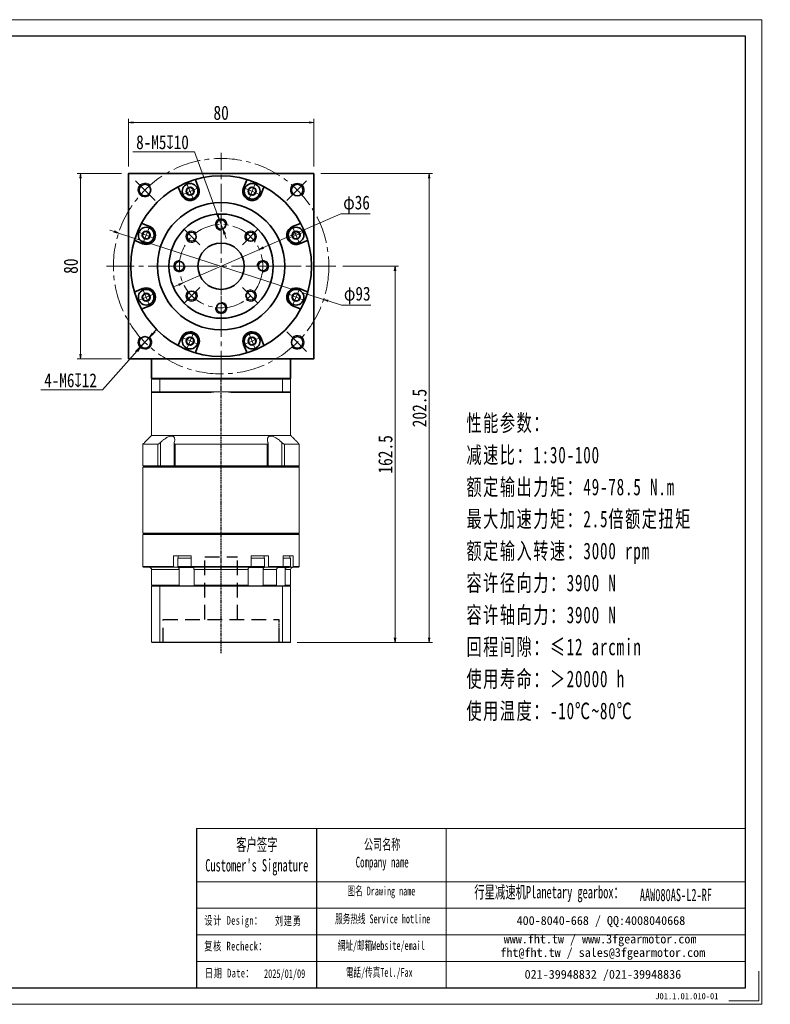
# Model space of a CAD drawing. Header units: millimetres. Extents: x -18 to 590, y -25 to 400.
# Tile 5 of 5: x 266 to 590, y -25 to 400. Entities that reach past the tile are written whole.
import ezdxf

# ---------------------------------------------------------------- set-up
doc = ezdxf.new("R2010")
doc.units = ezdxf.units.MM
doc.set_wipeout_variables(frame=1)
for name, pattern in [('DASHED', [0.75, 0.5, -0.25]), ('DASHED2', [9.525, 6.35, -3.175]), ('点画线', [18, 12, -2, 2, -2])]:
    doc.linetypes.add(name, pattern=pattern)
for name, color, linetype in [('4虚线层', 6, 'DASHED2'), ('6文字层', 3, 'Continuous'), ('7标注层', 4, 'Continuous')]:
    doc.layers.add(name, color=color, linetype=linetype)
for name, color, linetype, lineweight in [('EB0_1', 7, 'Continuous', 35), ('SLD-0', 7, 'Continuous', 18), ('中心线层', 1, '点画线', 18), ('图框_外框线', 7, 'Continuous', 18), ('尺寸线层', 3, 'Continuous', 18), ('粗实线层', 7, 'Continuous', 35)]:
    doc.layers.add(name, color=color, linetype=linetype, lineweight=lineweight)
doc.styles.add('SLDTEXTSTYLE4', font='SimSun.ttf', dxfattribs={"width": 0.611111})
doc.styles.get("Standard").update_dxf_attribs({"font": 'SimSun.ttf'})
doc.styles.add('宋体', font='SimSun.ttf', dxfattribs={"width": 0.8})
doc.styles.add('标准', font='txt', dxfattribs={"width": 0.667})
doc.styles.add('样式 1', font='SimSun.ttf')
doc.dimstyles.new('A水平标注$0', dxfattribs={"dimtxt": 3.5, "dimasz": 2, "dimexe": 1.5, "dimexo": 3, "dimgap": 1.1, "dimtad": 1, "dimtoh": 1, "dimdec": 4, "dimdsep": 46, "dimtxsty": '宋体', "dimblk": 'OPEN', "dimcen": 3, "dimclrd": 3, "dimclre": 3, "dimclrt": 6, "dimadec": 0, "dimazin": 0, "dimtm": 1e-09, "dimtfac": 1, "dimtdec": 4, "dimtix": 1, "dimtmove": 0, "dimatfit": 3, "dimldrblk": 'OPEN', "dimfxl": 0, "dimlwd": 13, "dimlwe": 13, "dimarcsym": 0})
doc.dimstyles.new('D直径标注φ25', dxfattribs={"dimtxt": 3.5, "dimasz": 2, "dimexe": 1, "dimexo": 3, "dimtad": 1, "dimtoh": 1, "dimdec": 1, "dimdsep": 46, "dimtxsty": '宋体', "dimblk": 'OPEN', "dimcen": 3, "dimclrd": 3, "dimclre": 3, "dimclrt": 130, "dimadec": 0, "dimazin": 0, "dimtm": 1e-09, "dimtfac": 1, "dimtdec": 1, "dimtmove": 0, "dimatfit": 0, "dimldrblk": 'OPEN', "dimfxl": 0, "dimlwd": 13, "dimlwe": 13, "dimarcsym": 0})
doc.dimstyles.new('螺孔(M8-7H)', dxfattribs={"dimtxt": 3.5, "dimasz": 2, "dimexe": 1.25, "dimexo": 3, "dimtad": 1, "dimtoh": 1, "dimdec": 4, "dimdsep": 46, "dimtxsty": '宋体', "dimblk": 'OPEN', "dimcen": 3, "dimclrd": 3, "dimclre": 3, "dimclrt": 2, "dimadec": 0, "dimazin": 0, "dimtm": 1e-09, "dimtfac": 1, "dimtdec": 4, "dimtmove": 0, "dimatfit": 3, "dimldrblk": 'OPEN', "dimfxl": 0, "dimlwd": 9, "dimlwe": 9, "dimarcsym": 0})

# ---------------------------------------------------------------- blocks, each defined once
blk = doc.blocks.new('_Open')
at = {"color": 0, "linetype": 'ByBlock', "lineweight": -2}
for p, q in [((-1, 0.17), (0, 0)), ((-1, -0.17), (0, 0)), ((0, 0), (-1, 0))]:
    blk.add_line(p, q, dxfattribs=at)
blk = doc.blocks.new('*D23')
at = {"layer": 'Defpoints', "color": 0, "transparency": 16777216}
for p in [(392.56, 355.52), (312.56, 333.49), (392.56, 333.49)]:
    blk.add_point(p, dxfattribs=at)
at = {"layer": '尺寸线层', "color": 3, "lineweight": 13, "transparency": 16777216}
for p, q in [((312.56, 336.49), (312.56, 357.02)), ((314.56, 355.52), (390.56, 355.52)), ((392.56, 336.49), (392.56, 357.02))]:
    blk.add_line(p, q, dxfattribs=at)
at = {"layer": '尺寸线层', "color": 3, "lineweight": 13, "transparency": 16777216, "xscale": 2, "yscale": 2, "zscale": 2, "rotation": 180}
blk.add_blockref('_Open', (312.56, 355.52), dxfattribs=at)
at = {"layer": '尺寸线层', "color": 3, "lineweight": 13, "transparency": 16777216, "xscale": 2, "yscale": 2, "zscale": 2}
blk.add_blockref('_Open', (392.56, 355.52), dxfattribs=at)
at = {"layer": '尺寸线层', "color": 6, "transparency": 16777216, "insert": (352.56, 359.67), "char_height": 6.1, "attachment_point": 5, "style": '宋体', "bg_fill": 3, "box_fill_scale": 1.1, "bg_fill_color": 256, "bg_fill_true_color": 13158600, "bg_fill_transparency": 0}
blk.add_mtext('80', dxfattribs=at)
blk = doc.blocks.new('*D24')
at = {"layer": 'Defpoints', "color": 0, "transparency": 16777216}
for p in [(291.87, 333.49), (312.56, 333.49), (312.56, 253.49)]:
    blk.add_point(p, dxfattribs=at)
at = {"layer": '尺寸线层', "color": 3, "lineweight": 13, "transparency": 16777216}
for p, q in [((309.56, 333.49), (290.37, 333.49)), ((291.87, 255.49), (291.87, 331.49)), ((309.56, 253.49), (290.37, 253.49))]:
    blk.add_line(p, q, dxfattribs=at)
at = {"layer": '尺寸线层', "color": 3, "lineweight": 13, "transparency": 16777216, "xscale": 2, "yscale": 2, "zscale": 2}
for p, rotation in [((291.87, 333.49), 90), ((291.87, 253.49), 270)]:
    blk.add_blockref('_Open', p, dxfattribs=dict(at, rotation=rotation))
at = {"layer": '尺寸线层', "color": 6, "transparency": 16777216, "insert": (287.72, 293.49), "char_height": 6.1, "attachment_point": 5, "rotation": 90, "style": '宋体', "bg_fill": 3, "box_fill_scale": 1.1, "bg_fill_color": 256, "bg_fill_true_color": 13158600, "bg_fill_transparency": 0}
blk.add_mtext('80', dxfattribs=at)
blk = doc.blocks.new('*D25')
at = {"layer": 'Defpoints', "color": 0, "transparency": 16777216}
for p in [(308.32, 307.8), (396.8, 279.17)]:
    blk.add_point(p, dxfattribs=at)
at = {"layer": '尺寸线层', "color": 3, "lineweight": 13, "transparency": 16777216}
for p, q in [((306.42, 308.42), (304.51, 309.04)), ((308.32, 307.8), (396.8, 279.17)), ((398.7, 278.55), (404.47, 276.68)), ((404.47, 276.68), (417.11, 276.68))]:
    blk.add_line(p, q, dxfattribs=at)
at = {"layer": '尺寸线层', "color": 3, "lineweight": 13, "transparency": 16777216, "xscale": 2, "yscale": 2, "zscale": 2}
for p, rotation in [((308.32, 307.8), 342.0649855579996), ((396.8, 279.17), 162.0649855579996)]:
    blk.add_blockref('_Open', p, dxfattribs=dict(at, rotation=rotation))
at = {"layer": '尺寸线层', "color": 130, "transparency": 16777216, "insert": (411.29, 280.82), "char_height": 6, "attachment_point": 5, "style": '宋体'}
blk.add_mtext('φ93', dxfattribs=at)
blk = doc.blocks.new('*X6')
at = {"layer": '中心线层', "linetype": '点画线', "lineweight": 18}
for p, q in [((-3.89, 0), (3.89, 0)), ((0, -3.89), (0, 3.89))]:
    blk.add_line(p, q, dxfattribs=at)
at = {"layer": '粗实线层'}
for p, q in [((-1.73, 0), (-0.87, 1.5)), ((-1.73, 0), (-0.87, -1.5)), ((-0.87, 1.5), (0.87, 1.5)), ((1.73, 0), (0.87, 1.5)), ((1.73, 0), (0.87, 1.5)), ((1.73, 0), (0.87, -1.5)), ((-0.87, -1.5), (0.87, -1.5))]:
    blk.add_line(p, q, dxfattribs=at)
blk.add_circle((0, 0), 1.73, dxfattribs=at)
for start, end in [(0, 180), (180, 360)]:
    blk.add_arc((0, 0), 3.39, start, end, dxfattribs=at)
blk = doc.blocks.new('*D26')
at = {"layer": 'Defpoints', "color": 0, "transparency": 16777216}
for p in [(369.05, 300.69), (336.07, 286.28)]:
    blk.add_point(p, dxfattribs=at)
at = {"layer": '尺寸线层', "color": 3, "lineweight": 13, "transparency": 16777216}
for p, q in [((370.89, 301.49), (404.15, 316.03)), ((404.15, 316.03), (416.86, 316.03)), ((336.07, 286.28), (369.05, 300.69)), ((334.23, 285.48), (332.4, 284.68))]:
    blk.add_line(p, q, dxfattribs=at)
at = {"layer": '尺寸线层', "color": 3, "lineweight": 13, "transparency": 16777216, "xscale": 2, "yscale": 2, "zscale": 2}
for p, rotation in [((369.05, 300.69), 203.6053015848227), ((336.07, 286.28), 23.60530158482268)]:
    blk.add_blockref('_Open', p, dxfattribs=dict(at, rotation=rotation))
at = {"layer": '尺寸线层', "color": 130, "transparency": 16777216, "insert": (411, 320.16), "char_height": 6, "attachment_point": 5, "style": '宋体'}
blk.add_mtext('φ36', dxfattribs=at)
blk = doc.blocks.new('*D7')
at = {"layer": 'Defpoints', "color": 0, "transparency": 16777216}
for p in [(402.06, 293.49), (427.62, 293.49), (382.36, 130.99)]:
    blk.add_point(p, dxfattribs=at)
at = {"layer": '尺寸线层', "color": 3, "lineweight": 13, "transparency": 16777216}
for p, q in [((405.06, 293.49), (429.12, 293.49)), ((427.62, 132.99), (427.62, 291.49)), ((385.36, 130.99), (429.12, 130.99))]:
    blk.add_line(p, q, dxfattribs=at)
at = {"layer": '尺寸线层', "color": 3, "lineweight": 13, "transparency": 16777216, "xscale": 2, "yscale": 2, "zscale": 2}
for p, rotation in [((427.62, 293.49), 90), ((427.62, 130.99), 270)]:
    blk.add_blockref('_Open', p, dxfattribs=dict(at, rotation=rotation))
at = {"layer": '尺寸线层', "color": 6, "transparency": 16777216, "insert": (423.47, 212.24), "char_height": 6.1, "attachment_point": 5, "rotation": 90, "style": '宋体', "bg_fill": 3, "box_fill_scale": 1.1, "bg_fill_color": 256, "bg_fill_true_color": 13158600, "bg_fill_transparency": 0}
blk.add_mtext('162.5', dxfattribs=at)
blk = doc.blocks.new('*D8')
at = {"layer": 'Defpoints', "color": 0, "transparency": 16777216}
for p in [(392.56, 333.49), (442.33, 333.49), (382.36, 130.99)]:
    blk.add_point(p, dxfattribs=at)
at = {"layer": '尺寸线层', "color": 3, "lineweight": 13, "transparency": 16777216}
for p, q in [((395.56, 333.49), (443.83, 333.49)), ((442.33, 132.99), (442.33, 331.49)), ((385.36, 130.99), (443.83, 130.99))]:
    blk.add_line(p, q, dxfattribs=at)
at = {"layer": '尺寸线层', "color": 3, "lineweight": 13, "transparency": 16777216, "xscale": 2, "yscale": 2, "zscale": 2}
for p, rotation in [((442.33, 333.49), 90), ((442.33, 130.99), 270)]:
    blk.add_blockref('_Open', p, dxfattribs=dict(at, rotation=rotation))
at = {"layer": '尺寸线层', "color": 6, "transparency": 16777216, "insert": (438.18, 232.24), "char_height": 6.1, "attachment_point": 5, "rotation": 90, "style": '宋体', "bg_fill": 3, "box_fill_scale": 1.1, "bg_fill_color": 256, "bg_fill_true_color": 13158600, "bg_fill_transparency": 0}
blk.add_mtext('202.5', dxfattribs=at)
blk = doc.blocks.new('*D30')
at = {"color": 3, "lineweight": 9, "transparency": 16777216}
for p, q in [((314.41, 342.89), (341.12, 342.89)), ((341.12, 342.89), (351.02, 315.71)), ((353.42, 309.14), (351.7, 313.83)), ((354.1, 307.26), (354.79, 305.38))]:
    blk.add_line(p, q, dxfattribs=at)
at = {"layer": 'Defpoints', "color": 0, "transparency": 16777216}
for p in [(351.7, 313.83), (353.42, 309.14)]:
    blk.add_point(p, dxfattribs=at)
at = {"color": 3, "lineweight": 9, "transparency": 16777216, "xscale": 2, "yscale": 2, "zscale": 2}
for p, rotation in [((351.7, 313.83), 290.0216110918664), ((353.42, 309.14), 110.0216110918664)]:
    blk.add_blockref('_Open', p, dxfattribs=dict(at, rotation=rotation))
at = {"color": 2, "transparency": 16777216, "insert": (327.26, 346.95), "char_height": 6, "attachment_point": 5, "style": '宋体'}
blk.add_mtext('8-M5{\\famgdt|b0|i0|c0|p0;x}{10}', dxfattribs=at)
blk = doc.blocks.new('*D31')
at = {"color": 3, "lineweight": 9, "transparency": 16777216}
for p, q in [((323.01, 264.34), (324.34, 265.83)), ((321.68, 262.84), (317.68, 258.36)), ((301.42, 240.11), (316.35, 256.87)), ((274.74, 240.11), (301.42, 240.11))]:
    blk.add_line(p, q, dxfattribs=at)
at = {"layer": 'Defpoints', "color": 0, "transparency": 16777216}
for p in [(321.68, 262.84), (317.68, 258.36)]:
    blk.add_point(p, dxfattribs=at)
at = {"color": 3, "lineweight": 9, "transparency": 16777216, "xscale": 2, "yscale": 2, "zscale": 2}
for p, rotation in [((321.68, 262.84), 228.3017426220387), ((317.68, 258.36), 48.3017426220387)]:
    blk.add_blockref('_Open', p, dxfattribs=dict(at, rotation=rotation))
at = {"color": 2, "transparency": 16777216, "insert": (287.58, 244.18), "char_height": 6, "attachment_point": 5, "style": '宋体'}
blk.add_mtext('4-M6{\\famgdt|b0|i0|c0|p0;x}{12}', dxfattribs=at)

msp = doc.modelspace()

# ---------------------------------------------------------------- linework, layer by layer
at = {"color": 7, "linetype": 'Continuous', "lineweight": 15}
for p, q in [((322.56084, 244.68537), (326.10333, 244.68537)), ((322.56084, 244.68537), (322.56084, 239.28537)), ((326.21696, 244.98537), (322.86084, 244.98537)), ((326.10333, 244.68537), (379.01835, 244.68537)), ((326.10333, 239.28537), (326.10333, 244.68537)), ((378.90472, 244.98537), (326.21696, 244.98537)), ((379.01835, 244.68537), (379.01835, 239.28537)), ((326.10333, 239.28537), (322.56084, 239.28537)), ((322.86084, 238.98537), (326.21696, 238.98537)), ((352.56084, 239.28537), (326.10333, 239.28537)), ((326.21696, 238.98537), (348.32882, 238.98537)), ((379.01835, 239.28537), (352.56084, 239.28537)), ((356.79286, 238.98537), (378.90472, 238.98537)), ((326.37926, 207.28537), (326.37926, 217.35481)), ((378.74242, 217.35481), (378.74242, 207.28537)), ((325.26896, 216.68537), (318.81084, 216.68537)), ((325.26896, 216.68537), (325.26896, 207.28537)), ((372.41571, 216.68537), (332.70597, 216.68537)), ((332.70597, 207.28537), (332.70597, 216.68537)), ((372.41571, 216.68537), (372.41571, 207.28537)), ((379.85272, 207.28537), (379.85272, 216.68537)), ((325.26896, 207.28537), (318.81084, 207.28537)), ((318.81084, 206.68537), (352.56084, 206.68537)), ((352.56084, 206.98537), (319.11084, 206.98537)), ((319.11084, 206.98537), (325.51156, 206.98537)), ((326.37926, 207.28537), (325.26896, 207.28537)), ((325.51156, 206.98537), (325.26896, 207.28537)), ((326.28877, 206.98537), (326.37926, 207.28537)), ((332.29426, 207.28537), (326.37926, 207.28537)), ((332.70597, 207.28537), (332.29426, 207.28537)), ((372.41571, 207.28537), (332.70597, 207.28537)), ((332.88245, 206.98537), (332.70597, 207.28537)), ((332.88245, 206.98537), (372.23923, 206.98537)), ((372.41571, 207.28537), (372.23923, 206.98537)), ((372.82742, 207.28537), (372.41571, 207.28537)), ((378.74242, 207.28537), (372.82742, 207.28537)), ((378.74242, 207.28537), (378.83291, 206.98537)), ((379.85272, 207.28537), (378.74242, 207.28537)), ((379.85272, 207.28537), (379.61012, 206.98537)), ((318.81084, 177.68537), (352.56084, 177.68537)), ((352.56084, 177.98537), (319.11084, 177.98537)), ((332.07405, 168.48537), (332.07405, 163.78537)), ((332.07405, 168.48537), (335.1672, 168.48537)), ((337.31084, 167.38537), (333.81084, 167.38537)), ((336.20985, 168.48537), (335.1672, 168.48537)), ((336.20985, 168.48537), (339.57676, 168.48537)), ((339.57676, 167.38537), (337.31084, 167.38537)), ((339.57676, 163.78537), (339.57676, 168.48537)), ((365.54492, 168.48537), (365.54492, 163.78537)), ((365.54492, 168.48537), (368.91183, 168.48537)), ((370.84193, 167.38537), (365.54492, 167.38537)), ((369.95448, 168.48537), (368.91183, 168.48537)), ((369.95448, 168.48537), (373.04763, 168.48537)), ((371.31084, 167.38537), (370.84193, 167.38537)), ((373.04763, 163.78537), (373.04763, 168.48537)), ((379.38161, 168.48537), (379.38161, 163.78537)), ((332.07405, 163.78537), (318.81084, 163.78537)), ((319.11084, 163.48537), (332.26709, 163.48537)), ((322.56084, 162.48537), (334.48798, 162.48537)), ((332.26709, 163.48537), (333.84374, 163.48537)), ((337.31084, 163.88537), (333.81084, 163.88537)), ((334.31084, 163.38537), (337.31084, 163.38537)), ((334.43817, 163.38537), (334.43817, 162.86875)), ((334.48798, 162.48537), (334.48798, 155.78537)), ((339.57676, 163.88537), (337.31084, 163.88537)), ((337.31084, 163.38537), (340.31084, 163.38537)), ((365.54492, 163.78537), (339.57676, 163.78537)), ((339.67948, 163.48537), (365.4422, 163.48537)), ((340.86014, 162.48537), (364.26154, 162.48537)), ((340.86014, 155.78537), (340.86014, 162.48537)), ((364.26154, 162.48537), (364.26154, 155.78537)), ((364.81084, 163.38537), (370.40892, 163.38537)), ((370.84193, 163.88537), (365.54492, 163.88537)), ((370.40892, 163.38537), (370.81084, 163.38537)), ((370.6337, 155.78537), (370.6337, 162.48537)), ((370.6337, 162.48537), (376.50602, 162.48537)), ((370.68351, 163.38537), (370.68351, 162.86875)), ((371.31084, 163.88537), (370.84193, 163.88537)), ((371.27794, 163.48537), (372.85459, 163.48537)), ((372.85459, 163.48537), (379.15156, 163.48537)), ((379.38161, 163.78537), (373.04763, 163.78537)), ((376.50602, 162.48537), (376.50602, 155.78537)), ((380.18499, 155.78537), (380.18499, 162.48537)), ((334.48798, 155.78537), (322.56084, 155.78537)), ((322.56084, 155.28537), (326.10333, 155.28537)), ((322.56084, 155.28537), (322.56084, 131.18537)), ((326.17903, 155.48537), (322.76084, 155.48537)), ((326.10333, 155.28537), (326.10333, 131.18537)), ((326.10333, 155.28537), (379.01835, 155.28537)), ((378.94265, 155.48537), (326.17903, 155.48537)), ((364.26154, 155.78537), (340.86014, 155.78537)), ((376.50602, 155.78537), (370.6337, 155.78537)), ((379.01835, 155.28537), (379.01835, 131.18537)), ((326.10333, 131.18537), (322.56084, 131.18537)), ((322.76084, 130.98537), (326.17903, 130.98537)), ((379.01835, 131.18537), (326.10333, 131.18537)), ((326.17903, 130.98537), (378.94265, 130.98537))]:
    msp.add_line(p, q, dxfattribs=at)
at = {"color": 1, "linetype": 'DASHED'}
for p, q in [((352.56084, 126.43367), (352.56084, 244.98537)), ((377.56084, 130.98537), (377.56084, 140.98537)), ((377.56084, 130.98537), (377.56084, 140.98537))]:
    msp.add_line(p, q, dxfattribs=at)
msp.add_line((393.78099, 50.70302), (393.78099, -18.00071))
at = {"color": 7, "linetype": 'Continuous', "lineweight": 15}
for centre, radius, start, end in [((352.56084, 209.28537), 30, 90, 98.1096145), ((352.56084, 209.28537), 30, 81.8903855, 90), ((321.56084, 162.48537), 1, 0, 90), ((334.31084, 163.88537), 0.5, 180, 270), ((340.31084, 163.88537), 0.5, 270, 302.4574441), ((364.81084, 163.88537), 0.5, 241.6040712, 270), ((370.81084, 163.88537), 0.5, 270, 0)]:
    msp.add_arc(centre, radius, start, end, dxfattribs=at)
for points in [[(322.56084, 244.68537), (322.86084, 244.98537)], [(326.10333, 244.68537), (326.21696, 244.98537)], [(379.01835, 244.68537), (378.90472, 244.98537)], [(322.56084, 220.43537), (322.56084, 239.28537)], [(322.56084, 239.28537), (322.86084, 238.98537)], [(326.10333, 239.28537), (326.21696, 238.98537)], [(378.90472, 238.98537), (379.01835, 239.28537)], [(318.81084, 216.68537), (322.56084, 220.43537)], [(332.29426, 207.28537), (332.29426, 217.0905)], [(372.82742, 217.09006), (372.82742, 207.28537)], [(318.81084, 207.28537), (318.81084, 216.68537)], [(319.11084, 206.98537), (318.81084, 207.28537)], [(318.81084, 206.68537), (319.11084, 206.98537)], [(318.81084, 178.28537), (318.81084, 206.68537)], [(332.59426, 206.98537), (332.29426, 207.28537)], [(372.82742, 207.28537), (372.52742, 206.98537)], [(319.11084, 177.98537), (318.81084, 178.28537)], [(318.81084, 177.68537), (319.11084, 177.98537)], [(318.81084, 163.78537), (318.81084, 177.68537)], [(333.81084, 163.88537), (333.81084, 167.38537)], [(334.01084, 167.38537), (334.01084, 168.48537)], [(371.11084, 168.48537), (371.11084, 167.38537)], [(371.31084, 167.38537), (371.31084, 163.88537)], [(319.11084, 163.48537), (318.81084, 163.78537)], [(322.56084, 155.78537), (322.56084, 162.48537)], [(332.26709, 163.48537), (332.07405, 163.78537)], [(334.43817, 162.86875), (334.48798, 162.48537)], [(339.57676, 163.78537), (339.67948, 163.48537)], [(340.86014, 162.48537), (340.83469, 162.86875)], [(364.28699, 162.86875), (364.26154, 162.48537)], [(365.4422, 163.48537), (365.54492, 163.78537)], [(370.6337, 162.48537), (370.68351, 162.86875)], [(373.04763, 163.78537), (372.85459, 163.48537)], [(376.56416, 162.86875), (376.50602, 162.48537)], [(379.15156, 163.48537), (379.38161, 163.78537)], [(322.86084, 155.48537), (322.56084, 155.78537)], [(322.56084, 155.28537), (322.76084, 155.48537)], [(326.10333, 155.28537), (326.17903, 155.48537)], [(334.69572, 155.48537), (334.48798, 155.78537)], [(340.86014, 155.78537), (340.946, 155.48537)], [(364.17568, 155.48537), (364.26154, 155.78537)], [(370.6337, 155.78537), (370.42596, 155.48537)], [(376.28693, 155.48537), (376.50602, 155.78537)], [(379.01835, 155.28537), (378.94265, 155.48537)], [(380.18499, 155.78537), (379.89553, 155.48537)], [(322.76084, 130.98537), (322.56084, 131.18537)], [(326.17903, 130.98537), (326.10333, 131.18537)], [(378.94265, 130.98537), (379.01835, 131.18537)]]:
    msp.add_open_spline(points, degree=1, dxfattribs=at)
for points, knots in [([(326.37926, 217.35481), (326.25535, 217.24084), (326.04221, 217.0448), (325.71928, 216.83401), (325.45825, 216.70925), (325.33161, 216.69328), (325.26896, 216.68537)], [0, 0, 0, 0, 0.461690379, 0.794104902, 1.059065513, 1.318521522, 1.318521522, 1.318521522, 1.318521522]), ([(332.34084, 217.35481), (332.42716, 217.6795), (332.56802, 218.20932), (332.56823, 218.87909), (332.46871, 219.34441), (332.27563, 219.70466), (331.96307, 220.01825), (331.41874, 220.22497), (330.59029, 220.15559), (329.75666, 219.84997), (329.01119, 219.45259), (328.2563, 218.96364), (327.43913, 218.3344), (326.79372, 217.75866), (326.45277, 217.42644), (326.37926, 217.35481)], [0, 0, 0, 0, 1.111823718, 1.814206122, 2.515660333, 3.044836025, 3.573294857, 4.429537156, 5.288250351, 6.104434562, 6.713373, 7.323286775, 8.207714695, 9.093503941, 9.336985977, 9.336985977, 9.336985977, 9.336985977]), ([(332.70597, 216.68537), (332.67123, 216.68703), (332.60055, 216.6904), (332.51196, 216.71705), (332.43781, 216.75774), (332.37327, 216.81757), (332.32358, 216.90008), (332.29231, 217.0197), (332.29143, 217.1714), (332.32421, 217.29306), (332.34084, 217.35481)], [0, 0, 0, 0, 0.0845501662, 0.1720244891, 0.2564971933, 0.3430793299, 0.4605833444, 0.5814376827, 0.7507540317, 0.9252792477, 0.9252792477, 0.9252792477, 0.9252792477]), ([(372.78084, 217.35481), (372.79634, 217.29816), (372.8277, 217.18348), (372.83067, 217.03885), (372.8054, 216.91999), (372.76117, 216.83439), (372.69814, 216.76792), (372.62215, 216.72194), (372.52848, 216.69128), (372.45376, 216.68736), (372.41571, 216.68537)], [0, 0, 0, 0, 0.1600222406, 0.3238934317, 0.4391565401, 0.5570675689, 0.6488337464, 0.7429943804, 0.8324760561, 0.925298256, 0.925298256, 0.925298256, 0.925298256]), ([(378.74242, 217.35481), (378.39843, 217.6795), (377.83714, 218.20932), (376.97778, 218.87909), (376.28965, 219.34441), (375.6473, 219.70466), (374.94725, 220.01825), (374.15038, 220.22497), (373.40643, 220.15559), (372.94788, 219.84997), (372.69673, 219.45259), (372.55753, 218.96364), (372.54757, 218.3344), (372.65657, 217.75866), (372.7588, 217.42644), (372.78084, 217.35481)], [0, 0, 0, 0, 1.111860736, 1.814266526, 2.515744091, 3.044937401, 3.573413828, 4.429684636, 5.288426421, 6.104637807, 6.713596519, 7.323530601, 8.207987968, 9.093806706, 9.337296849, 9.337296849, 9.337296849, 9.337296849]), ([(379.85272, 216.68537), (379.79397, 216.69238), (379.67674, 216.70635), (379.4271, 216.82021), (379.09785, 217.0291), (378.87438, 217.23388), (378.74242, 217.35481)], [0, 0, 0, 0, 0.244975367, 0.488865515, 0.828599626, 1.318556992, 1.318556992, 1.318556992, 1.318556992]), ([(333.84374, 163.48537), (333.86837, 163.48402), (333.96512, 163.47871), (334.13079, 163.40121), (334.30959, 163.20269), (334.4011, 163.00159), (334.43398, 162.88378), (334.43817, 162.86875)], [0, 0, 0, 0, 0.0898846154, 0.3530449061, 0.6161572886, 0.8790264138, 0.9174460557, 0.9174460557, 0.9174460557, 0.9174460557]), ([(340.83469, 162.86875), (340.81646, 162.96828), (340.77998, 163.16749), (340.68633, 163.37668), (340.59468, 163.47427), (340.53736, 163.48261), (340.5184, 163.48537)], [0, 0, 0, 0, 0.2094481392, 0.4192300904, 0.6292069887, 0.7329719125, 0.7329719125, 0.7329719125, 0.7329719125]), ([(364.60328, 163.48537), (364.59018, 163.48402), (364.5387, 163.47871), (364.45055, 163.40121), (364.35541, 163.20269), (364.30672, 163.00159), (364.28922, 162.88378), (364.28699, 162.86875)], [0, 0, 0, 0, 0.0718302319, 0.2821316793, 0.4923948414, 0.7024636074, 0.7331662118, 0.7331662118, 0.7331662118, 0.7331662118]), ([(370.68351, 162.86875), (370.71775, 162.96824), (370.7863, 163.16742), (370.96225, 163.37661), (371.13451, 163.47426), (371.24228, 163.48261), (371.27794, 163.48537)], [0, 0, 0, 0, 0.2619701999, 0.5244550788, 0.7871838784, 0.9171158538, 0.9171158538, 0.9171158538, 0.9171158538]), ([(377.27258, 163.48537), (377.24323, 163.48402), (377.12793, 163.47871), (376.93048, 163.40121), (376.71739, 163.20269), (376.60834, 163.00159), (376.56916, 162.88378), (376.56416, 162.86875)], [0, 0, 0, 0, 0.098305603, 0.386120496, 0.673882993, 0.961379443, 1.003398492, 1.003398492, 1.003398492, 1.003398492])]:
    msp.add_open_spline(points, degree=3, knots=knots, dxfattribs=at)
at = {"layer": '4虚线层', "color": 6}
for p, q in [((345.56084, 167.98537), (359.56084, 167.98537)), ((345.56084, 140.98537), (345.56084, 167.98537)), ((359.56084, 140.98537), (359.56084, 167.98537)), ((327.56084, 140.98537), (377.56084, 140.98537)), ((327.56084, 130.98537), (327.56084, 140.98537)), ((377.56084, 130.98537), (377.56084, 140.98537))]:
    msp.add_line(p, q, dxfattribs=at)
at = {"layer": '7标注层', "color": 0}
msp.add_line((341.95475, 50.70302), (341.95475, -17.98897), dxfattribs=at)
at = {"layer": 'EB0_1'}
msp.add_line((382.56084, 244.98537), (322.56084, 244.98537), dxfattribs=at)
at = {"layer": '中心线层'}
for p, q in [((352.56084, 244.98537), (352.56084, 342.42986)), ((324.16696, 321.87925), (315.09737, 330.94884)), ((380.95472, 321.87925), (390.02431, 330.94884)), ((352.56084, 315.98537), (352.56084, 306.49887)), ((336.65094, 309.39527), (343.3589, 302.68731)), ((368.47074, 309.39527), (361.76278, 302.68731)), ((303.06084, 293.48537), (402.06084, 293.48537)), ((330.06084, 293.48537), (339.54734, 293.48537)), ((375.06084, 293.48537), (365.57434, 293.48537)), ((336.65094, 277.57547), (343.3589, 284.28344)), ((368.47074, 277.57547), (361.76278, 284.28344)), ((352.56084, 270.98537), (352.56084, 280.47187)), ((324.16696, 265.09149), (315.09737, 256.0219)), ((380.95472, 265.09149), (390.02431, 256.0219))]:
    msp.add_line(p, q, dxfattribs=at)
for radius in [46.5, 18]:
    msp.add_circle((352.56084, 293.48537), radius, dxfattribs=at)
at = {"layer": '图框_外框线'}
for p, q in [((341.95475, 50.70302), (393.78099, 50.70302)), ((393.78099, 50.70302), (393.78099, -17.98897)), ((393.78099, 50.70302), (578.81554, 50.70302)), ((449.62027, 50.70302), (449.62027, -17.98897)), ((341.95475, 27.78045), (393.78099, 27.78045)), ((393.78099, 27.78045), (578.81554, 27.78045)), ((341.95475, 16.31917), (578.81554, 16.31917)), ((341.95475, 4.85788), (578.81554, 4.85788)), ((341.95475, -6.6034), (578.81554, -6.6034))]:
    msp.add_line(p, q, dxfattribs=at)
at = {"layer": '图框_外框线', "color": 3}
msp.add_lwpolyline([(584.53985, -10.83358), (584.53985, -23.71328), (571.66015, -23.71328)], dxfattribs=at)
at = {"layer": '粗实线层'}
for p, q in [((335.4714, 324.29042), (334.233, 327.2802)), ((342.86244, 327.35189), (341.62403, 330.34166)), ((362.25924, 327.35189), (363.49765, 330.34166)), ((369.65028, 324.29042), (370.88868, 327.2802)), ((321.75579, 310.57481), (318.76601, 311.81322)), ((383.36589, 310.57481), (386.35567, 311.81322)), ((318.69432, 303.18377), (315.70455, 304.42218)), ((386.42736, 303.18377), (389.41713, 304.42218)), ((318.69432, 283.78697), (315.70455, 282.54856)), ((386.42736, 283.78697), (389.41713, 282.54856)), ((321.75579, 276.39593), (318.76601, 275.15753)), ((383.36589, 276.39593), (386.35567, 275.15753)), ((335.4714, 262.68032), (334.233, 259.69055)), ((342.86244, 259.61885), (341.62403, 256.62908)), ((362.25924, 259.61885), (363.49765, 256.62908)), ((369.65028, 262.68032), (370.88868, 259.69055)), ((322.56084, 244.98537), (322.56084, 253.48537)), ((382.56084, 244.98537), (382.56084, 253.48537))]:
    msp.add_line(p, q, dxfattribs=at)
msp.add_lwpolyline([(312.56084, 253.48537), (312.56084, 333.48537), (392.56084, 333.48537), (392.56084, 253.48537)], close=True, dxfattribs=at)
for centre, radius in [((352.56084, 293.48537), 39), ((319.68037, 326.36584), 2.5), ((385.44131, 326.36584), 2.5), ((352.56084, 293.48537), 27.5), ((352.56084, 293.48537), 22.5), ((352.56084, 311.48537), 2), ((339.83292, 306.21329), 2), ((365.28876, 306.21329), 2), ((352.56084, 293.48537), 10), ((334.56084, 293.48537), 2), ((370.56084, 293.48537), 2), ((339.83292, 280.75745), 2), ((365.28876, 280.75745), 2), ((352.56084, 275.48537), 2), ((319.68037, 260.60491), 2.5), ((385.44131, 260.60491), 2.5)]:
    msp.add_circle(centre, radius, dxfattribs=at)
at = {"layer": '粗实线层', "lineweight": 18}
for centre, radius, start, end in [((319.68037, 326.36584), 3, 43.1514284, 315), ((385.44131, 326.36584), 3, 313.1514284, 225), ((352.56084, 311.48537), 2.5, 356.0179214, 270), ((339.83292, 306.21329), 2.5, 41.0179214, 315), ((365.28876, 306.21329), 2.5, 311.0179214, 225), ((334.56084, 293.48537), 2.5, 86.0179214, 0), ((370.56084, 293.48537), 2.5, 266.0179214, 180), ((339.83292, 280.75745), 2.5, 131.0179214, 45), ((365.28876, 280.75745), 2.5, 221.0179214, 135), ((352.56084, 275.48537), 2.5, 176.0179214, 90), ((385.44131, 260.60491), 3, 223.1514284, 135), ((319.68037, 260.60491), 3, 133.1514284, 45)]:
    msp.add_arc(centre, radius, start, end, dxfattribs=at)
at = {"layer": '粗实线层'}
for centre, radius, start, end in [((333.77106, 327.08886), 0.5, 22.4998882, 119.2125124), ((339.16692, 325.82116), 4, 202.5, 22.5), ((342.08597, 330.53301), 0.5, 105.7874876, 202.5001118), ((365.95476, 325.82116), 4, 157.5, 337.5), ((363.03571, 330.53301), 0.5, 337.4998882, 74.2125124), ((371.35062, 327.08886), 0.5, 60.7874876, 157.5001118), ((318.95735, 312.27515), 0.5, 150.7874876, 247.5001118), ((320.22506, 306.87929), 4, 247.5, 67.5), ((384.89662, 306.87929), 4, 112.5, 292.5), ((386.16433, 312.27515), 0.5, 292.4998882, 29.2125124), ((315.5132, 303.96024), 0.5, 67.4998882, 164.2125124), ((389.60847, 303.96024), 0.5, 15.7874876, 112.5001118), ((315.5132, 283.0105), 0.5, 195.7874876, 292.5001118), ((320.22506, 280.09145), 4, 292.5, 112.5), ((384.89662, 280.09145), 4, 67.5, 247.5), ((389.60847, 283.0105), 0.5, 247.4998882, 344.2125124), ((318.95735, 274.69559), 0.5, 112.4998882, 209.2125124), ((386.16433, 274.69559), 0.5, 330.7874876, 67.5001118), ((339.16692, 261.14959), 4, 337.5, 157.5), ((365.95476, 261.14959), 4, 22.5, 202.5), ((333.77106, 259.88189), 0.5, 240.7874876, 337.5001118), ((371.35062, 259.88189), 0.5, 202.4998882, 299.2125124), ((342.08597, 256.43774), 0.5, 157.4998882, 254.2125124), ((363.03571, 256.43774), 0.5, 285.7874876, 22.5001118)]:
    msp.add_arc(centre, radius, start, end, dxfattribs=at)

# ---------------------------------------------------------------- block references
for p, rotation in [((365.95476, 325.82116), 337.5000000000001), ((320.22506, 306.87929), 67.50000000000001), ((384.89662, 306.87929), 292.5000000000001)]:
    msp.add_blockref('*X6', p, dxfattribs=dict(at, rotation=rotation))

# ---------------------------------------------------------------- texts
at = {"layer": '6文字层', "insert": (539.93477, -20.28658), "char_height": 2.6687377, "width": 46.2272593, "attachment_point": 1, "style": '样式 1'}
msp.add_mtext('J01.1.01.010-01', dxfattribs=at)
at = {"layer": 'SLD-0', "color": 1, "attachment_point": 2}
for s, insert, char_height, width, style in [("{\\fSimSun|b1|i0|c134|p2;客户签字\\PCustomer's Signature}", (367.9572, 46.46226), 5.3485997, 66.5371315, 'SLDTEXTSTYLE4'), ('{\\fSimSun|b1|i0|c134|p2;公司名称\\PCompany name}', (422.05478, 46.17833), 4.584514, 59.3551423, 'SLDTEXTSTYLE4'), ('{\\fSimSun|b1|i0|c134|p2;图名 Drawing name}', (421.74141, 25.66773), 3.8204283, 48.8582521, 'SLDTEXTSTYLE4'), ('{\\fSimSun|b1|i0|c134|p2;  \\H1.1667x;行星减速机Planetary gearbox\\fSimSun|b0|i0|c134|p2;：}', (492.1734, 25.96243), 4.584514, 72.1035863, 'SLDTEXTSTYLE4'), ('\\pt26.743;AAW080AS-L2-RF', (548.8131, 24.74522), 5.3485997, 38.9243269, 'SLDTEXTSTYLE4'), ('{\\fNSimSun|b0|i0|c134|p49;\\T1.1;设计 \\fNSimSun|b0|i0|c0|p49;Design\\fNSimSun|b0|i0|c134|p49;：}', (357.94855, 12.92839), 3.7362328, 34.1296446, '标准'), ('{\\fNSimSun|b0|i0|c134|p49;\\T1.1;刘建勇}', (381.55033, 12.73198), 3.7362328, 34.1296446, '标准'), ('{\\fSimSun|b1|i0|c134|p2;服务热线 Service hotline}', (422.28317, 13.65447), 3.8204283, 54.4327866, 'SLDTEXTSTYLE4'), ('{\\fNSimSun|b0|i0|c134|p49;\\T1.1;复核 \\fNSimSun|b0|i0|c0|p49;Recheck\\fNSimSun|b0|i0|c134|p49;：}', (358.87043, 1.82916), 3.7362328, 34.1296446, '标准'), ('{\\fSimSun|b1|i0|c134|p2;網址/邮箱Website/email}', (421.68829, 2.14412), 3.8204283, 56.6594074, 'SLDTEXTSTYLE4'), ('{\\fNSimSun|b0|i0|c134|p49;\\T1.1;日期 Date：}', (356.19631, -9.80839), 3.7362328, 34.1296446, '标准'), ('{\\fNSimSun|b0|i0|c134|p49;2025/01/09}', (379.96647, -10.03293), 3.7362328, 34.1296446, '标准'), ('{\\fSimSun|b1|i0|c134|p2;電話/传真Tel./Fax}', (420.83235, -9.45598), 3.8204283, 57.340854, 'SLDTEXTSTYLE4')]:
    msp.add_mtext(s, dxfattribs=dict(at, insert=insert, char_height=char_height, width=width, style=style))
at = {"layer": 'SLD-0', "color": 1, "char_height": 3.8204283, "attachment_point": 2}
for s, insert, width in [('{\\fSimSun|b1|i0|c134|p2;400-8040-668 / QQ:4008040668}', (516.45817, 12.92447), 111.2333347), ('{\\fSimSun|b1|i0|c134|p2;www.fht.tw / www.3fgearmotor.com }', (516.10591, 4.96704), 111.3585527), ('\\pt45.84514;{\\fSimSun|b1|i0|c134|p2;fht@fht.tw / sales@3fgearmotor.com }', (517.27022, -0.85047), 111.3585527), ('{\\fSimSun|b1|i0|c134|p2;021-39948832 /021-39948836 }', (517.31017, -10.29129), 85.030679)]:
    msp.add_mtext(s, dxfattribs=dict(at, insert=insert, width=width))
at = {"layer": '尺寸线层', "insert": (458.43119, 229.41225), "char_height": 4.2, "width": 107.2555159, "attachment_point": 1, "line_spacing_factor": 1.15057, "style": '标准'}
msp.add_mtext('{\\fNSimSun|b0|i0|c134|p49;\\H1.71429x;\\T1.1;性能参数：\\P减速比：1:30-100\\P额定输出力矩：49-78.5 N.m\\P最大加速力矩：2.5倍额定扭矩\\P额定输入转速：3000 rpm\\P容许径向力：3900 N\\P容许轴向力：3900 N\\P回程间隙：≤12 arcmin\\P使用寿命：＞20000 h\\P使用温度：-10℃~80℃}', dxfattribs=at)

# ---------------------------------------------------------------- next in the draw order: dimensions: what is measured, and where the dimension line sits
at = {"layer": '尺寸线层'}
dim = msp.add_linear_dim(base=(392.56084, 355.52017), p1=(312.56084, 333.48537), p2=(392.56084, 333.48537), angle=0, dimstyle='A水平标注$0', override={"dimtxt": 6.1, "dimblk": 'Open', "dimtfill": 1, "dimtfillclr": 256}, dxfattribs=at)
dim.commit()
dim.dimension.update_dxf_attribs({"geometry": '*D23', "text_midpoint": (352.56084, 355.52017), "dimtype": 160})

# ---------------------------------------------------------------- next in the draw order: wipeouts: each hides what was drawn before it
for points in [[(342.29887, 327.11845), (342.00439, 327.67611), (342.00439, 327.67611), (341.38921, 328.38114), (340.60472, 328.89114), (339.71069, 329.16726), (338.77524, 329.18845), (337.86962, 328.95311), (337.86962, 328.95311), (337.06284, 328.47915), (336.41636, 327.8027), (335.97943, 326.97529), (335.78534, 326.05994), (335.84887, 325.12641), (335.84887, 325.12641), (336.03497, 324.52386), (336.03497, 324.52386), (336.47745, 323.75745), (337.10322, 323.13169), (337.86962, 322.6892), (338.72444, 322.46016), (339.6094, 322.46016), (340.46422, 322.6892), (340.46422, 322.6892), (341.36855, 323.24338), (342.05737, 324.04989), (342.46325, 325.02978), (342.54647, 326.08713)], [(336.03497, 262.44688), (335.84887, 261.84433), (335.84887, 261.84433), (335.78534, 260.9108), (335.97943, 259.99546), (336.41636, 259.16804), (337.06284, 258.49159), (337.86962, 258.01764), (337.86962, 258.01764), (338.77524, 257.78229), (339.71069, 257.80348), (340.60472, 258.0796), (341.38921, 258.5896), (342.00439, 259.29463), (342.00439, 259.29463), (342.29887, 259.85229), (342.29887, 259.85229), (342.52792, 260.7071), (342.52792, 261.59207), (342.29887, 262.44688), (341.85639, 263.21329), (341.23062, 263.83906), (340.46422, 264.28154), (340.46422, 264.28154), (339.4329, 264.52914), (338.37554, 264.44592), (337.39565, 264.04004), (336.58914, 263.35122)], [(362.82281, 259.85229), (363.11729, 259.29463), (363.11729, 259.29463), (363.73247, 258.5896), (364.51696, 258.0796), (365.41099, 257.80348), (366.34644, 257.78229), (367.25206, 258.01764), (367.25206, 258.01764), (368.05884, 258.49159), (368.70532, 259.16804), (369.14225, 259.99546), (369.33634, 260.9108), (369.27281, 261.84433), (369.27281, 261.84433), (369.08671, 262.44688), (369.08671, 262.44688), (368.64423, 263.21329), (368.01846, 263.83906), (367.25206, 264.28154), (366.39724, 264.51059), (365.51228, 264.51059), (364.65746, 264.28154), (364.65746, 264.28154), (363.75313, 263.72736), (363.06431, 262.92086), (362.65843, 261.94097), (362.57521, 260.88361)]]:
    msp.add_wipeout(points).dxf.layer = '粗实线层'

# ---------------------------------------------------------------- next in the draw order: block references
at = {"layer": '粗实线层'}
for p, rotation in [((339.16692, 325.82116), 22.5), ((339.16692, 261.14959), 157.5000000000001), ((365.95476, 261.14959), 202.4999999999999)]:
    msp.add_blockref('*X6', p, dxfattribs=dict(at, rotation=rotation))

# ---------------------------------------------------------------- next in the draw order: dimensions: what is measured, and where the dimension line sits
at = {"layer": '尺寸线层'}
dim = msp.add_linear_dim(base=(291.87258, 333.48537), p1=(312.56084, 253.48537), p2=(312.56084, 333.48537), angle=90, dimstyle='A水平标注$0', override={"dimtxt": 6.1, "dimblk": 'Open', "dimtfill": 1, "dimtfillclr": 256}, dxfattribs=at)
dim.commit()
dim.dimension.update_dxf_attribs({"geometry": '*D24', "text_midpoint": (291.87258, 293.48537), "dimtype": 160})

# ---------------------------------------------------------------- next in the draw order: dimensions: what is measured, and where the dimension line sits
for p1, p2, text, picture, middle in [((353.41678, 309.13646), (351.7049, 313.83428), '8-M<>{\\famgdt|b0|i0|c0|p0;x}{10}', '*D30', (327.2637, 342.89044)), ((321.676, 262.84488), (317.68475, 258.36493), '4-M<>{\\famgdt|b0|i0|c0|p0;x}{12}', '*D31', (287.58401, 240.11294))]:
    dim = msp.add_diameter_dim_2p(p1=p1, p2=p2, text=text, dimstyle='螺孔(M8-7H)', override={"dimtxt": 6, "dimgap": 1, "dimtad": 1, "dimtih": 0, "dimtoh": 1, "dimdec": 4, "dimlfac": 1, "dimpost": '<>', "dimcen": 0, "dimse1": 0, "dimse2": 0, "dimsd1": 0, "dimsd2": 0, "dimtix": 0, "dimtofl": 1, "dimatfit": 3, "dimtvp": 0.1, "dimtfill": 0})
    dim.commit()
    dim.dimension.update_dxf_attribs({"geometry": picture, "text_midpoint": middle, "dimtype": 163})
dim = msp.add_diameter_dim_2p(p1=(308.32044, 307.80449), p2=(396.80124, 279.16625), dimstyle='D直径标注φ25', override={"dimtxt": 6, "dimgap": 1, "dimpost": 'φ<>', "dimtfill": 0}, dxfattribs=at)
dim.commit()
dim.dimension.update_dxf_attribs({"geometry": '*D25', "text_midpoint": (411.29015, 276.68376), "dimtype": 163})

# ---------------------------------------------------------------- next in the draw order: wipeouts: each hides what was drawn before it
for points in [[(318.92776, 283.2234), (318.3701, 282.92892), (318.3701, 282.92892), (317.66507, 282.31374), (317.15507, 281.52925), (316.87895, 280.63522), (316.85776, 279.69977), (317.0931, 278.79415), (317.0931, 278.79415), (317.56706, 277.98737), (318.24351, 277.34089), (319.07092, 276.90396), (319.98627, 276.70987), (320.9198, 276.77341), (320.9198, 276.77341), (321.52235, 276.9595), (321.52235, 276.9595), (322.28876, 277.40198), (322.91452, 278.02775), (323.35701, 278.79415), (323.58605, 279.64897), (323.58605, 280.53394), (323.35701, 281.38875), (323.35701, 281.38875), (322.80283, 282.29308), (321.99633, 282.9819), (321.01644, 283.38779), (319.95908, 283.471)], [(383.59933, 276.9595), (384.20188, 276.77341), (384.20188, 276.77341), (385.13541, 276.70987), (386.05076, 276.90396), (386.87817, 277.34089), (387.55462, 277.98737), (388.02858, 278.79415), (388.02858, 278.79415), (388.26392, 279.69977), (388.24273, 280.63522), (387.96661, 281.52925), (387.45661, 282.31374), (386.75158, 282.92892), (386.75158, 282.92892), (386.19392, 283.2234), (386.19392, 283.2234), (385.33911, 283.45245), (384.45414, 283.45245), (383.59933, 283.2234), (382.83292, 282.78092), (382.20716, 282.15515), (381.76467, 281.38875), (381.76467, 281.38875), (381.51707, 280.35743), (381.60029, 279.30007), (382.00617, 278.32018), (382.69499, 277.51368)]]:
    msp.add_wipeout(points).dxf.layer = '粗实线层'

# ---------------------------------------------------------------- next in the draw order: linework, layer by layer
at = {"layer": '图框_外框线', "color": 3}
msp.add_lwpolyline([(-15.08174, -25.14435), (585.97093, -25.14435), (585.97093, 399.88575), (-15.08174, 399.88575)], close=True, dxfattribs=at)
at = {"layer": '图框_外框线', "color": 3, "lineweight": 25}
msp.add_lwpolyline([(20.69521, -17.98897), (578.81554, -17.98897), (578.81554, 392.73036), (20.69521, 392.73036)], close=True, dxfattribs=at)

# ---------------------------------------------------------------- next in the draw order: block references
at = {"layer": '粗实线层'}
for p, rotation in [((320.22506, 280.09145), 112.5), ((384.89662, 280.09145), 247.5000000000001)]:
    msp.add_blockref('*X6', p, dxfattribs=dict(at, rotation=rotation))

# ---------------------------------------------------------------- next in the draw order: dimensions: what is measured, and where the dimension line sits
at = {"layer": '尺寸线层'}
dim = msp.add_diameter_dim_2p(p1=(336.06698, 286.27756), p2=(369.0547, 300.69318), dimstyle='D直径标注φ25', override={"dimtxt": 6, "dimgap": 1, "dimpost": 'φ<>', "dimtfill": 0}, dxfattribs=at)
dim.commit()
dim.dimension.update_dxf_attribs({"geometry": '*D26', "text_midpoint": (411.00478, 316.02787), "dimtype": 163})

# ---------------------------------------------------------------- next in the draw order: dimensions: what is measured, and where the dimension line sits
dim = msp.add_linear_dim(base=(427.62211, 293.48537), p1=(382.36084, 130.98537), p2=(402.06084, 293.48537), angle=90, dimstyle='A水平标注$0', override={"dimtxt": 6.1}, dxfattribs=at)
dim.commit()
dim.dimension.update_dxf_attribs({"geometry": '*D7', "text_midpoint": (423.47211, 212.23537)})

# ---------------------------------------------------------------- next in the draw order: dimensions: what is measured, and where the dimension line sits
dim = msp.add_linear_dim(base=(442.33013, 333.48537), p1=(382.36084, 130.98537), p2=(392.56084, 333.48537), angle=90, dimstyle='A水平标注$0', override={"dimtxt": 6.1}, dxfattribs=at)
dim.commit()
dim.dimension.update_dxf_attribs({"geometry": '*D8', "text_midpoint": (438.18013, 232.23537)})

# ---------------------------------------------------------------- next in the draw order: linework, layer by layer
at = {"color": 7, "linetype": 'Continuous', "lineweight": 15}
for p, q in [((382.26084, 244.98537), (378.90472, 244.98537)), ((379.01835, 244.68537), (382.56084, 244.68537)), ((382.56084, 239.28537), (382.56084, 244.68537)), ((378.90472, 238.98537), (382.26084, 238.98537)), ((382.56084, 239.28537), (379.01835, 239.28537)), ((382.56084, 220.43537), (322.56084, 220.43537)), ((386.31084, 216.68537), (379.85272, 216.68537)), ((386.01084, 206.98537), (352.56084, 206.98537)), ((352.56084, 206.68537), (386.31084, 206.68537)), ((379.61012, 206.98537), (386.01084, 206.98537)), ((386.31084, 207.28537), (379.85272, 207.28537)), ((386.31084, 178.28537), (318.81084, 178.28537)), ((319.11084, 177.98537), (386.01084, 177.98537)), ((386.01084, 177.98537), (352.56084, 177.98537)), ((352.56084, 177.68537), (386.31084, 177.68537)), ((379.38161, 168.48537), (381.48356, 168.48537)), ((382.47461, 167.38537), (379.38161, 167.38537)), ((382.08553, 168.48537), (381.48356, 168.48537)), ((382.08553, 168.48537), (383.71331, 168.48537)), ((383.71331, 163.78537), (383.71331, 168.48537)), ((376.9196, 163.38537), (381.97461, 163.38537)), ((382.47461, 163.88537), (379.38161, 163.88537)), ((380.18499, 162.48537), (382.56084, 162.48537)), ((380.25719, 163.38537), (380.25719, 162.86875)), ((382.27461, 163.48537), (383.4311, 163.48537)), ((383.4311, 163.48537), (386.01084, 163.48537)), ((386.31084, 163.78537), (383.71331, 163.78537)), ((382.36084, 155.48537), (378.94265, 155.48537)), ((379.01835, 155.28537), (382.56084, 155.28537)), ((382.56084, 155.78537), (380.18499, 155.78537)), ((382.56084, 155.28537), (382.56084, 131.18537)), ((378.94265, 130.98537), (382.36084, 130.98537)), ((382.56084, 131.18537), (379.01835, 131.18537))]:
    msp.add_line(p, q, dxfattribs=at)
for centre, radius, start, end in [((381.97461, 163.88537), 0.5, 270, 0), ((383.56084, 162.48537), 1, 90, 180)]:
    msp.add_arc(centre, radius, start, end, dxfattribs=at)
for points in [[(382.26084, 244.98537), (382.56084, 244.68537)], [(382.26084, 238.98537), (382.56084, 239.28537)], [(382.56084, 239.28537), (382.56084, 220.43537)], [(382.56084, 220.43537), (386.31084, 216.68537)], [(386.31084, 216.68537), (386.31084, 207.28537)], [(386.31084, 207.28537), (386.01084, 206.98537)], [(386.01084, 206.98537), (386.31084, 206.68537)], [(386.31084, 206.68537), (386.31084, 178.28537)], [(386.31084, 178.28537), (386.01084, 177.98537)], [(386.01084, 177.98537), (386.31084, 177.68537)], [(386.31084, 177.68537), (386.31084, 163.78537)], [(382.27461, 168.48537), (382.27461, 167.38537)], [(382.47461, 167.38537), (382.47461, 163.88537)], [(380.18499, 162.48537), (380.25719, 162.86875)], [(382.56084, 162.48537), (382.56084, 155.78537)], [(383.71331, 163.78537), (383.4311, 163.48537)], [(386.31084, 163.78537), (386.01084, 163.48537)], [(382.56084, 155.78537), (382.26084, 155.48537)], [(382.36084, 155.48537), (382.56084, 155.28537)], [(382.56084, 131.18537), (382.36084, 130.98537)]]:
    msp.add_open_spline(points, degree=1, dxfattribs=at)
msp.add_open_spline([(380.25719, 162.86875), (380.30783, 162.96652), (380.40919, 163.16219), (380.59312, 163.33641), (380.71545, 163.37793), (380.73738, 163.38537)], degree=3, knots=[0, 0, 0, 0, 0.3267769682, 0.6540747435, 0.7255650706, 0.7255650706, 0.7255650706, 0.7255650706], dxfattribs=at)

doc.saveas('drawing.dxf')
